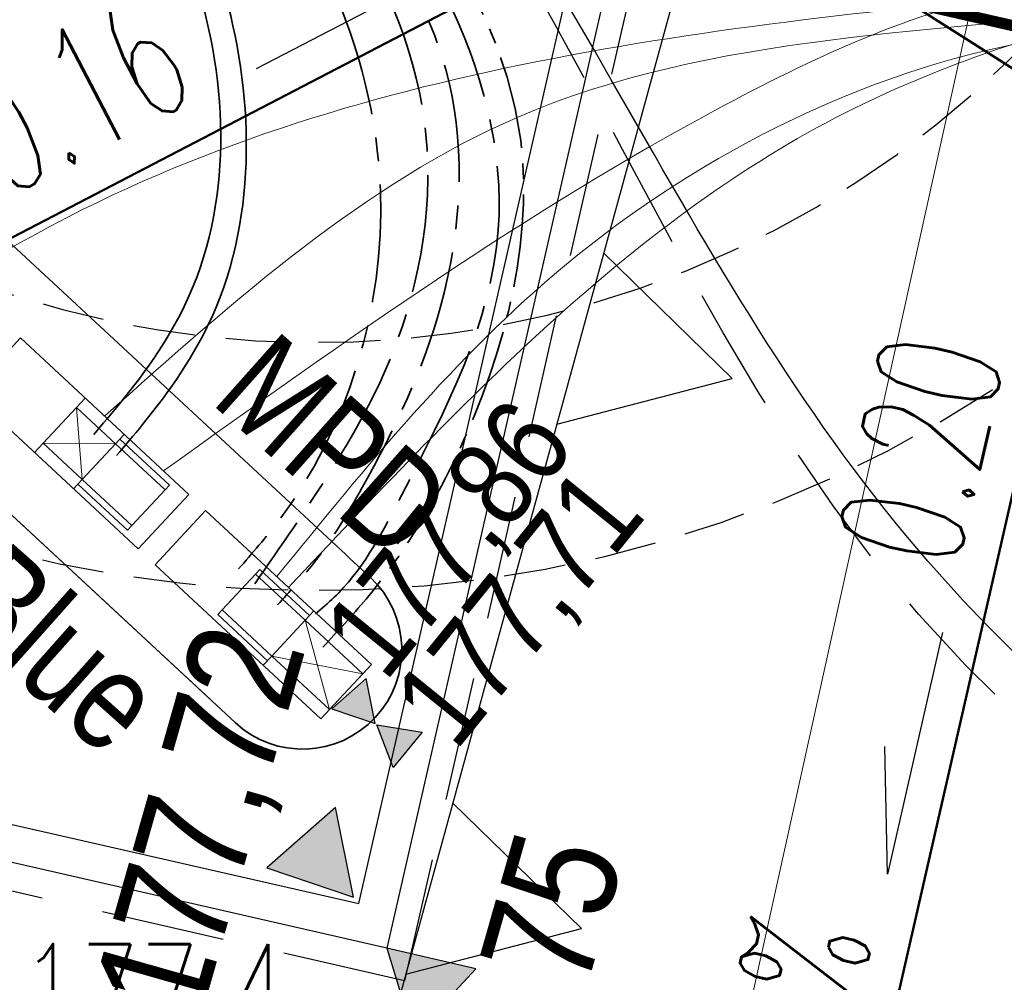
# Model space of a CAD drawing. Header units: metres. Extents: x 964 to 7125, y -212 to 9570.
# Tile 21 of 185: x 1666 to 1674, y 244 to 252. Entities that reach past the tile are written whole.
import ezdxf
from ezdxf.enums import TextEntityAlignment as Align

# ---------------------------------------------------------------- set-up
doc = ezdxf.new("R2010")
doc.units = ezdxf.units.M
for name, pattern in [('0', [0]), ('CENTER', [50.800000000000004, 31.75, -6.35, 6.35, -6.35]), ('CENTER2', [1.125, 0.75, -0.125, 0.125, -0.125]), ('CIĄGłA', [0]), ('DASHED', [0.75, 0.5, -0.25]), ('HIDDEN', [0.375, 0.25, -0.125]), ('HIDDENX2', [0.75, 0.5, -0.25])]:
    doc.linetypes.add(name, pattern=pattern)
for name, color, linetype, lineweight in [('_IE', 240, 'Continuous', 9), ('_ON', 10, 'Continuous', 35), ('_Pb95', 94, 'Continuous', 35), ('_Pb98', 160, 'Continuous', 35), ('_U95', 30, 'Continuous', 35), ('_VRS', 210, 'Continuous', 35), ('AGP1_HATCH', 7, 'Continuous', 5), ('AGP1_koncepcja', 6, 'Continuous', 50), ('BK_Beton', 2, 'Continuous', 15), ('IS-KD-czysta', 92, 'Continuous', 50), ('IS-KD-opis', 96, 'Continuous', 30), ('LINIE PRZEKROJOWE', 7, 'Continuous', 9), ('opisy', 1, 'Continuous', 20)]:
    doc.layers.add(name, color=color, linetype=linetype, lineweight=lineweight)
for name, color, linetype in [('AGP1_linie_nieprzekraczalne', 7, 'Continuous'), ('Dzialki', 7, 'Continuous'), ('OT_Rzedna', 7, 'Continuous'), ('T_wiata', 251, 'Continuous'), ('ZP_strefy oddziaływania', 8, 'HIDDEN'), ('zz-odwodnienie', 5, 'Continuous')]:
    doc.layers.add(name, color=color, linetype=linetype)
doc.layers.add('IS-viewport', color=254, linetype='Continuous', lineweight=0, plot=False)
doc.styles.add('ARIAL', font='arial.ttf')
doc.styles.add('IS-0.6', font='simplex.shx', dxfattribs={"width": 0.6})
doc.styles.get("Standard").update_dxf_attribs({"font": 'arial.ttf'})
doc.styles.add('STYL_ARIAL', font='simplex', dxfattribs={"width": 0.75, "oblique": 0.1})

# ---------------------------------------------------------------- blocks, each defined once
blk = doc.blocks.new('PRZEKRÓJ TERENU OPIS PZT')
at = {"color": 251, "true_color": 0x636466}
blk.add_lwpolyline([(2712.743128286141, -19.58217211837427), (2800.1883275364, -19.29837133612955)], dxfattribs=at)
blk = doc.blocks.new('d_rzędna')
at = {"layer": 'zz-odwodnienie'}
blk.add_hatch(color=0, dxfattribs=at).paths.add_polyline_path([(0, 0), (0.3686594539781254, 0.6385369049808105), (-0.3686594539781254, 0.6385369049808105)])
at = {"layer": 'zz-odwodnienie', "color": 0}
for p, q in [((-0.3686594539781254, 0.6385369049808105), (0, 0)), ((0.3686594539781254, 0.6385369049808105), (-0.3686594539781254, 0.6385369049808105)), ((-0.3686594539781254, 0.6385369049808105), (0, 0)), ((0.3686594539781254, 0.6385369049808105), (-0.3686594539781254, 0.6385369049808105)), ((0, 0), (0.3686594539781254, 0.6385369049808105)), ((0, 0), (0.3686594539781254, 0.6385369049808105))]:
    blk.add_line(p, q, dxfattribs=at)
blk = doc.blocks.new('*U131')
at = {"color": 0, "linetype": 'Continuous', "lineweight": -2}
blk.add_lwpolyline([(-0.06995979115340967, 1.041684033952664), (-0.5149972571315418, -0.9081727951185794), (-0.5362106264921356, 0.1223853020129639)], dxfattribs=at)
at = {"layer": 'IS-viewport'}
blk.add_line((-0.2225187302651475, -0.9749284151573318), (0.2225187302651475, 0.9749284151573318), dxfattribs=at)
at = {"color": 0, "linetype": 'Continuous', "lineweight": -2, "style": 'IS-0.6', "width": 0.6}
blk.add_attdef('OPIS-P', (0.04129957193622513, 1.529148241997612), '', height=0.9999999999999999, rotation=77.14298660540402, dxfattribs=at)
blk.add_attdef('OPIS-POD', text='', height=0.9999999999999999, rotation=77.14298660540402, dxfattribs=at).set_placement((0.2924785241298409, -0.06675561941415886), align=Align.TOP_CENTER)
blk.add_attdef('OPIS-L', text='', height=0.9999999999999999, rotation=77.14298660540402, dxfattribs=at).set_placement((-0.6262566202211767, -1.395637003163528), align=Align.RIGHT)
blk = doc.blocks.new('*U129')
at = {"color": 0, "linetype": 'Continuous', "lineweight": -2}
blk.add_lwpolyline([(-1.025632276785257, -0.1951369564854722), (0.748846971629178, 0.7274807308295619), (-0.253719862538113, 0.4879817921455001)], dxfattribs=at)
at = {"layer": 'IS-viewport'}
blk.add_line((-0.8872396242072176, -0.461308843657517), (0.8872396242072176, 0.461308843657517), dxfattribs=at)
at = {"color": 0, "linetype": 'Continuous', "lineweight": -2, "style": 'IS-0.6', "width": 0.6}
blk.add_attdef('OPIS-P', (1.192466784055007, 0.9581351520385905), '', height=0.9999999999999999, rotation=27.47159704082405, dxfattribs=at)
blk.add_attdef('OPIS-POD', text='', height=0.9999999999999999, rotation=27.47159704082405, dxfattribs=at).set_placement((0.1383926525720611, -0.2661718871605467), align=Align.TOP_CENTER)
blk.add_attdef('OPIS-L', text='', height=0.9999999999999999, rotation=27.47159704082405, dxfattribs=at).set_placement((-1.469252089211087, -0.4257913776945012), align=Align.RIGHT)

msp = doc.modelspace()

# ---------------------------------------------------------------- block references
at = {"layer": 'LINIE PRZEKROJOWE', "color": 8, "linetype": 'CIĄGłA', "lineweight": 5, "rotation": 77.33843703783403}
msp.add_blockref('PRZEKRÓJ TERENU OPIS PZT', (1049.121817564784, -2439.27793463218), dxfattribs=at)

# ---------------------------------------------------------------- next in the draw order: hatches: boundary and pattern name
at = {"layer": 'AGP1_HATCH', "transparency": 33554625}
h = msp.add_hatch(dxfattribs=at)
h.set_pattern_fill('GRASS', color=8, scale=0.02)
h.set_pattern_definition([(90, (-261.6057629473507, 0), (-0.3592102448, 0.3592102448), [0.09525, -0.6231704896]), (45, (-261.6057629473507, 0), (-0.3592102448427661, 0.3592102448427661), [0.09525, -0.41275]), (135, (-261.6057629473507, 0), (-0.3592102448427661, -0.3592102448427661), [0.09525, -0.41275])])
edge = h.paths.add_edge_path()
edge.add_line((1656.421609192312, 281.1750997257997), (1656.12732490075, 280.1037389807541))
edge.add_arc((1693.613011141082, 442.3996465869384), 166.5687194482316, 256.9943948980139, 258.1500133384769)
edge.add_line((1659.408129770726, 279.380738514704), (1659.687923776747, 279.3204852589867))
edge.add_line((1659.687923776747, 279.3204852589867), (1659.805812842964, 279.8679188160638))
edge.add_line((1659.805812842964, 279.8679188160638), (1661.428610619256, 279.5184515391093))
edge.add_line((1661.428610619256, 279.5184515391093), (1661.310721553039, 278.9710179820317))
edge.add_line((1661.310721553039, 278.9710179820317), (1671.858992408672, 276.6994623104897))
edge.add_line((1671.858992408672, 276.6994623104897), (1672.890124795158, 277.4314030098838))
edge.add_line((1672.890124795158, 277.4314030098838), (1656.421609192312, 281.1750997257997))
edge = h.paths.add_edge_path()
edge.add_line((1672.890124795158, 277.4314030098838), (1671.858992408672, 276.6994623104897))
edge.add_line((1671.858992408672, 276.6994623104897), (1700.067020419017, 270.6249021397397))
edge.add_arc((1697.571881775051, 261.9819229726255), 8.995932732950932, -9.899978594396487, 73.89711847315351, ccw=False)
edge.add_line((1706.433859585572, 260.4352636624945), (1699.674548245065, 230.8202579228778))
edge.add_line((1699.674548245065, 230.8202579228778), (1699.038714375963, 230.9653696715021))
edge.add_line((1699.038714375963, 230.9653696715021), (1697.659528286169, 224.9226379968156))
edge.add_line((1697.659528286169, 224.9226379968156), (1693.427565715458, 225.8885363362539))
edge.add_line((1693.427565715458, 225.8885363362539), (1694.802276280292, 231.9116583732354))
edge.add_line((1694.802276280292, 231.9116583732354), (1691.417076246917, 230.9890328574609))
edge.add_line((1691.417076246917, 230.9890328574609), (1687.619809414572, 231.8557167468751))
edge.add_line((1687.619809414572, 231.8557167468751), (1687.208875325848, 230.0552605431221))
edge.add_line((1687.208875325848, 230.0552605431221), (1682.488514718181, 231.1293036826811))
edge.add_line((1682.488514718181, 231.1293036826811), (1682.900170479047, 232.9329218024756))
edge.add_line((1682.900170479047, 232.9329218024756), (1676.827230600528, 234.319002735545))
edge.add_line((1676.827230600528, 234.319002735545), (1675.092447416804, 235.4907377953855))
edge.add_arc((1674.59275734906, 234.8031445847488), 0.8499850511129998, 53.99321822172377, 167.1431079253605)
edge.add_line((1673.764082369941, 234.992280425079), (1672.473484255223, 229.3376865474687))
edge.add_line((1672.473484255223, 229.3376865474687), (1668.330036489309, 230.2833823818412))
edge.add_line((1668.330036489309, 230.2833823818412), (1668.697188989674, 231.8920150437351))
edge.add_line((1668.697188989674, 231.8920150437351), (1649.540477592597, 236.2643211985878))
edge.add_line((1649.540477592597, 236.2643211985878), (1649.540154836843, 236.2643948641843))
edge.add_line((1649.540154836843, 236.2643948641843), (1649.974062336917, 238.1655061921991))
edge.add_line((1649.974062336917, 238.1655061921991), (1646.074028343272, 239.0556455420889))
edge.add_line((1646.074028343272, 239.0556455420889), (1646.786081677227, 242.1754179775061))
edge.add_line((1646.786081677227, 242.1754179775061), (1651.996839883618, 262.8037986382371))
edge.add_arc((1649.233634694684, 263.5017936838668), 2.849999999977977, 345.8234528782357, 357.692915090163)
edge.add_line((1652.081324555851, 263.3870659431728), (1652.175551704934, 265.7259047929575))
edge.add_line((1652.175551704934, 265.7259047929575), (1643.651609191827, 234.6850997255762))
edge.add_line((1643.651609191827, 234.6850997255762), (1698.061609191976, 222.3150997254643))
edge.add_line((1698.061609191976, 222.3150997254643), (1709.121609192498, 269.1950997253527))
edge.add_line((1709.121609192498, 269.1950997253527), (1672.890124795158, 277.4314030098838))

# ---------------------------------------------------------------- next in the draw order: linework, layer by layer
at = {"color": 8, "linetype": 'HIDDENX2', "lineweight": 30, "ltscale": 2}
msp.add_lwpolyline([(1659.331947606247, 246.4326306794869), (1665.227812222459, 272.2684349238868), (1674.977102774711, 270.0432741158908), (1669.07993956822, 244.2077662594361), (1659.331947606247, 246.4326306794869)], dxfattribs=at)
at = {"color": 8, "linetype": '0', "lineweight": 30, "ltscale": 0.1}
msp.add_open_spline([(1686.067126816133, 231.3735656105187), (1686.337035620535, 232.4556703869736), (1688.143355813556, 239.6974782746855), (1673.197479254, 244.2578506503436), (1670.510990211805, 252.6689286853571), (1667.225307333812, 256.4692707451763), (1668.027727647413, 257.2938390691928), (1668.323177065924, 257.597443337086)], degree=3, knots=[0, 0, 0, 0, 3.201083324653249, 21.42272261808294, 30.57844884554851, 32.5393060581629, 33.68204251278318, 33.68204251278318, 33.68204251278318, 33.68204251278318], dxfattribs=at)
at = {"layer": '_IE', "color": 8}
for points in [[(1647.482579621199, 247.4740591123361), (1659.770661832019, 252.0491178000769), (1666.638751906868, 252.862462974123), (1678.156671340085, 252.6857835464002)], [(1648.115397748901, 240.5816660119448), (1648.732326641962, 243.4238820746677), (1662.081287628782, 252.237999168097), (1664.448506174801, 252.5714102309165), (1678.138012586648, 252.6040333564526)], [(1668.144143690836, 247.3806690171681), (1672.559284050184, 251.1697466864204), (1678.138012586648, 252.6040333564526)], [(1665.209342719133, 249.7132384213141), (1666.36380209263, 250.3671883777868), (1674.720968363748, 252.2144672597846), (1678.127333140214, 252.5572431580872)], [(1666.659679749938, 248.7612414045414), (1669.989379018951, 251.1712427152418), (1675.146727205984, 252.0549383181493), (1678.117812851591, 252.5155316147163)]]:
    msp.add_spline(points, degree=3, dxfattribs=at)
at = {"layer": '_IE', "color": 8, "linetype": 'CIĄGłA', "lineweight": 0}
for points in [[(1667.134795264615, 248.3198075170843), (1671.65618316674, 251.2662011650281), (1674.09452940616, 252.2041976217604), (1677.970562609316, 251.8703794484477)], [(1668.050314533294, 247.4678112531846), (1670.37135585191, 249.9750390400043), (1674.304439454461, 251.8169684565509), (1677.941926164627, 251.7449136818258)]]:
    msp.add_spline(points, degree=3, dxfattribs=at)
at = {"layer": '_ON', "color": 8, "linetype": 'CENTER2'}
msp.add_open_spline([(1661.358849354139, 262.953268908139, 8.674231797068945e-07), (1661.784347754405, 262.8203894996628, 4.806938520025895e-07), (1662.805703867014, 262.5014289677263, -4.476019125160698e-07), (1664.035621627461, 261.7862099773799, 8.450741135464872e-07), (1664.600447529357, 259.0931702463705, -7.62614309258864e-07), (1667.06417460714, 255.0982513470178, 1.966185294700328e-07), (1670.569854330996, 251.6747546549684, -2.765617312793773e-08), (1669.727773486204, 248.6865064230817, 2.302478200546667e-09), (1668.923554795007, 247.4380390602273), (1668.539593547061, 247.0260175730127), (1668.421139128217, 246.8989063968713)], degree=3, knots=[0, 0, 0, 0, 1.319171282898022, 3.166506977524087, 5.396118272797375, 11.67373970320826, 16.08845470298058, 18.87874704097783, 20.04456984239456, 20.56469530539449, 20.56469530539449, 20.56469530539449, 20.56469530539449], dxfattribs=at)
at = {"layer": '_ON', "color": 8}
for points, knots in [([(1661.322644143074, 262.7601915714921, 8.674231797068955e-07), (1661.595386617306, 262.6633853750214, 5.176300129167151e-07), (1662.295749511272, 262.4148011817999, -3.805878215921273e-07), (1663.989991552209, 261.6524438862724, 1.550472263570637e-07), (1663.442965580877, 259.8301146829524, -6.612897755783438e-08), (1664.4085667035, 256.9691204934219, 1.957534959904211e-08), (1666.302226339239, 254.5546354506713, -5.918450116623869e-09), (1667.814848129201, 252.5293507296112, 1.498525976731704e-09), (1667.915742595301, 250.0155281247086), (1667.121711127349, 248.8703937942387), (1666.826398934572, 248.5264273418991), (1666.755427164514, 248.443762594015)], [0, 0, 0, 0, 1.017628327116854, 2.613121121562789, 4.641163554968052, 7.478472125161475, 10.25098203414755, 13.35204482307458, 16.0933683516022, 17.12780286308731, 17.45505395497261, 17.45505395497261, 17.45505395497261, 17.45505395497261]), ([(1661.465366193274, 262.5310356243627, 8.679114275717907e-07), (1661.809072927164, 262.3921595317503, 5.179772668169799e-07), (1662.691661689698, 262.0355459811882, -3.806026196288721e-07), (1663.799284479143, 261.1968578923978, 1.581788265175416e-07), (1663.283255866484, 260.0418045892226, -7.192145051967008e-08), (1664.220179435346, 256.9934804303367, 2.045392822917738e-08), (1665.867668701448, 254.7769813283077, -5.262258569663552e-09), (1667.608589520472, 252.5691277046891, 1.369426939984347e-09), (1667.71859189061, 250.1535782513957), (1666.938245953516, 249.0406154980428), (1666.643065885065, 248.6964718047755), (1666.572125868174, 248.613764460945)], [0, 0, 0, 0, 1.017628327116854, 2.613121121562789, 4.680725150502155, 7.723629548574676, 10.53563479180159, 13.32145408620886, 15.9689777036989, 17.00341221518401, 17.33066330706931, 17.33066330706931, 17.33066330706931, 17.33066330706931])]:
    msp.add_open_spline(points, degree=3, knots=knots, dxfattribs=at)
at = {"layer": '_Pb95', "color": 8, "linetype": 'CENTER', "ltscale": 0.03}
msp.add_open_spline([(1658.239054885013, 263.6652396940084, 8.674231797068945e-07), (1658.633810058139, 263.523123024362, 5.11882177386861e-07), (1659.563637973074, 263.1883736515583, -3.255785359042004e-07), (1659.631254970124, 263.3189249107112, 7.484222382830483e-08), (1661.490352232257, 260.7788906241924, -1.133248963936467e-07), (1659.455269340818, 264.0419800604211, 1.93127992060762e-08), (1666.85196110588, 255.05648731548, -2.826969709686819e-09), (1667.450672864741, 254.2280977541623), (1668.824184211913, 252.8474815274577), (1669.613677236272, 251.4398061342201), (1669.493333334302, 249.6787121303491), (1668.893441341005, 248.4326641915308), (1668.41724197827, 247.6355703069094), (1668.153505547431, 247.3471441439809), (1668.054536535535, 247.2389101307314)], degree=3, knots=[0, 0, 0, 0, 0.8344376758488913, 1.965480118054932, 2.939565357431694, 9.339221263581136, 12.05415992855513, 14.39969932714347, 15.80132992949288, 17.38410520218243, 19.19242978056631, 20.79328327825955, 21.52445019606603, 21.96363209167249, 21.96363209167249, 21.96363209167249, 21.96363209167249], dxfattribs=at)
at = {"layer": '_Pb98', "color": 8, "linetype": 'CENTER', "ltscale": 0.03}
msp.add_open_spline([(1659.670350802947, 269.9060161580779, 8.674231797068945e-07), (1659.943845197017, 269.8495780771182, 4.756764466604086e-07), (1660.346839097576, 269.7664165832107, -1.015622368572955e-07), (1661.799796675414, 269.3610997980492, 1.406448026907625e-07), (1661.046936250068, 266.708154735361, -2.009679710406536e-07), (1663.19907595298, 266.4767971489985, 3.652092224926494e-08), (1664.04810218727, 263.2418153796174, -6.263396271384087e-09), (1663.791319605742, 260.9850597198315, 2.068260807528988e-09), (1664.144816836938, 258.4685512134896), (1665.802191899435, 256.1145848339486), (1667.260038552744, 254.1561440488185), (1668.833911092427, 252.6207597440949), (1669.448213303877, 250.8928455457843), (1669.086628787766, 249.3369654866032), (1668.444157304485, 248.2324382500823), (1668.080265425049, 247.7093749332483), (1667.871235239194, 247.4089119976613)], degree=3, knots=[0, 0, 0, 0, 0.4894044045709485, 0.721137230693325, 2.157698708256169, 6.644342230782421, 8.915389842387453, 11.00770687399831, 13.61398594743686, 16.25206848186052, 19.51540344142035, 20.96438608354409, 22.79925369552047, 24.72228550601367, 25.53528298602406, 26.63265581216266, 26.63265581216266, 26.63265581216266, 26.63265581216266], dxfattribs=at)
at = {"layer": '_U95', "color": 8, "linetype": 'CENTER', "ltscale": 0.03}
msp.add_open_spline([(1662.789625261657, 269.1917700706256, 8.674231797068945e-07), (1662.988526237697, 269.1478378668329, 8.987051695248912e-07), (1663.549312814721, 269.023974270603, 9.869024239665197e-07), (1665.021628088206, 268.1287441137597, -2.124707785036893e-06), (1665.155621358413, 265.1823789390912, 5.347978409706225e-07), (1663.786477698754, 261.8911167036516, -6.610054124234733e-08), (1664.432902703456, 259.0040524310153, 2.71577497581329e-08), (1665.823138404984, 256.5278884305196, -7.410267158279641e-09), (1667.743216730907, 254.2371304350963, 1.554263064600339e-09), (1669.472552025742, 252.4449573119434), (1670.092764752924, 250.1152760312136), (1669.262557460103, 248.5263083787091), (1668.701809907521, 247.4354707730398), (1668.345865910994, 247.1542561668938), (1668.237837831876, 247.0689082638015)], degree=3, knots=[0, 0, 0, 0, 0.4863762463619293, 1.371301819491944, 6.448662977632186, 9.583229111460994, 11.56830546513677, 15.07680860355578, 18.02100957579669, 20.53707965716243, 22.48121012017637, 24.75417245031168, 25.69494453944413, 26.10488111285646, 26.10488111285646, 26.10488111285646, 26.10488111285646], dxfattribs=at)
at = {"layer": '_VRS', "color": 8, "linetype": 'CENTER', "ltscale": 0.03}
msp.add_open_spline([(1658.299977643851, 263.1737031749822, 8.674231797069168e-07), (1658.593189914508, 263.0620427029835, 5.208758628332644e-07), (1659.474248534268, 262.7265198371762, -5.204465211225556e-07), (1660.628740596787, 261.3935565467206, 1.816476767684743e-06), (1662.346973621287, 258.7496519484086, -1.360625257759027e-06), (1666.030969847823, 255.6008406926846, 1.45525845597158e-07), (1668.499175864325, 252.5770190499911, -1.384240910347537e-08), (1669.102675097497, 250.2435949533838, 5.450896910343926e-09), (1668.57071616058, 248.4817457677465), (1667.850559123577, 247.6559490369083), (1667.740700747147, 247.5299755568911)], degree=3, knots=[0, 0, 0, 0, 0.5824043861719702, 1.750037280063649, 5.728875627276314, 13.04300488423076, 15.56950423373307, 17.30711425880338, 20.09375422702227, 20.59537050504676, 20.59537050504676, 20.59537050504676, 20.59537050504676], dxfattribs=at)
at = {"layer": 'AGP1_koncepcja', "color": 8, "linetype": 'DASHED', "lineweight": 30, "ltscale": 2}
msp.add_open_spline([(1685.865433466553, 231.4239889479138), (1686.192839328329, 232.4332332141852), (1687.383976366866, 240.1624762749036), (1672.778295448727, 243.7461786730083), (1670.32303952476, 252.8852999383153), (1666.921007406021, 256.5674134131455), (1667.876843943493, 257.4828625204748), (1668.142519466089, 257.7558287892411)], degree=3, knots=[0, 0, 0, 0, 3.183067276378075, 21.40470656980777, 30.56043279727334, 32.52129000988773, 33.66402646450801, 33.66402646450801, 33.66402646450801, 33.66402646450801], dxfattribs=at)
at = {"layer": 'AGP1_linie_nieprzekraczalne', "color": 8, "ltscale": 0.05}
for points in [[(1671.524852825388, 253.1317652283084), (1670.308006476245, 248.6960367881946), (1671.722699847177, 249.0664411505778), (1670.686832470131, 250.0769582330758)], [(1671.524852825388, 253.1317652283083), (1670.308006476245, 248.6960367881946), (1671.722699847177, 249.0664411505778), (1670.686832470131, 250.0769582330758)], [(1670.308006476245, 248.6960367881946), (1669.091160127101, 244.2603083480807), (1670.505853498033, 244.630712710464), (1669.469986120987, 245.641229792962)], [(1670.308006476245, 248.6960367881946), (1669.091160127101, 244.2603083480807), (1670.505853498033, 244.630712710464), (1669.469986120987, 245.641229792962)], [(1669.091160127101, 244.2603083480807), (1667.874313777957, 239.8245799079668), (1669.28900714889, 240.1949842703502), (1668.253139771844, 241.2055013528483)], [(1669.091160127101, 244.2603083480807), (1667.874313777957, 239.8245799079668), (1669.28900714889, 240.1949842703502), (1668.253139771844, 241.2055013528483)]]:
    msp.add_lwpolyline(points, dxfattribs=at)
at = {"layer": 'BK_Beton', "color": 8, "lineweight": 5}
for points in [[(1666.930399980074, 247.6907090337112), (1665.572164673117, 248.9526570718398), (1665.98056209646, 249.3922154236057), (1667.338797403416, 248.130267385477), (1666.930399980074, 247.6907090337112)], [(1666.433114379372, 248.8318320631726), (1666.502882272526, 248.9069232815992)], [(1666.433114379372, 248.8318320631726), (1666.747550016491, 248.539687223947), (1666.478688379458, 248.2503113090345), (1666.164252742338, 248.54245614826), (1666.433114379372, 248.8318320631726)], [(1666.478688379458, 248.2503113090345), (1666.433114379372, 248.8318320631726)], [(1666.164252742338, 248.54245614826), (1666.094484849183, 248.4673649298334)], [(1666.164252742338, 248.54245614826), (1666.747550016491, 248.539687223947)], [(1666.478688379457, 248.2503113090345), (1666.878791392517, 247.8785721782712), (1667.147653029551, 248.1679480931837), (1666.747550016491, 248.539687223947)], [(1666.747550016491, 248.539687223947), (1666.817317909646, 248.6147784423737)], [(1667.182536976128, 248.2054937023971), (1666.782433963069, 248.5772328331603)], [(1666.478688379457, 248.2503113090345), (1666.408920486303, 248.1752200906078)], [(1666.84390744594, 247.8410265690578), (1666.44380443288, 248.2127656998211)], [(1667.147653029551, 248.1679480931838), (1667.182536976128, 248.2054937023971)], [(1667.066903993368, 247.5622865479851), (1668.404765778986, 246.3197701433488), (1668.813074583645, 246.7594108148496), (1667.475212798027, 248.0019272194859), (1667.066903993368, 247.5622865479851)], [(1666.878791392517, 247.8785721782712), (1666.84390744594, 247.8410265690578)], [(1667.877719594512, 247.4882189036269), (1667.912595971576, 247.5257715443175)], [(1667.912595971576, 247.5257715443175), (1668.312773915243, 247.1541130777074)], [(1668.009094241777, 246.8271303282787), (1667.608916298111, 247.1987887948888), (1667.877719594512, 247.4882189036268), (1668.277897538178, 247.1165604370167)], [(1667.608916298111, 247.1987887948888), (1667.574039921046, 247.1612361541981)], [(1668.277897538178, 247.1165604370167), (1668.347650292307, 247.1916657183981)], [(1667.574039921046, 247.1612361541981), (1667.974217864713, 246.789577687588)], [(1668.743321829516, 246.6843055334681), (1668.277897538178, 247.1165604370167), (1668.009094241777, 246.8271303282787), (1668.474518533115, 246.3948754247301), (1668.743321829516, 246.6843055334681)], [(1668.474518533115, 246.3948754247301), (1668.277897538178, 247.1165604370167)], [(1668.009094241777, 246.8271303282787), (1667.939341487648, 246.7520250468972)], [(1668.009094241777, 246.8271303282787), (1668.743321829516, 246.6843055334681)], [(1668.743321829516, 246.6843055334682), (1668.813074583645, 246.7594108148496)], [(1668.474518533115, 246.3948754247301), (1668.404765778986, 246.3197701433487)]]:
    msp.add_lwpolyline(points, dxfattribs=at)
at = {"layer": 'Dzialki', "color": 8, "const_width": 0.09}
msp.add_lwpolyline([(1703.461609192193, 245.2050997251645), (1649.881609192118, 257.3950997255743)], dxfattribs=at)
at = {"layer": 'IS-KD-czysta', "color": 8, "ltscale": 2}
for p, q in [((1674.667022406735, 251.1308323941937), (1668.803876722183, 254.8701555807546)), ((1671.537276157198, 253.1268825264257), (1665.241329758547, 249.8533860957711)), ((1674.667022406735, 251.1308323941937), (1671.655260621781, 237.935304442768))]:
    msp.add_line(p, q, dxfattribs=at)
at = {"layer": 'T_wiata', "color": 8}
for p, q in [((1674.739265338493, 269.892527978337), (1668.937063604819, 244.4708369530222)), ((1668.711339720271, 244.8300704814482), (1674.38003181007, 269.6668040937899)), ((1659.935078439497, 246.8331488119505), (1668.711339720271, 244.8300704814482)), ((1668.937063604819, 244.4708369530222), (1659.57584491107, 246.6074249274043))]:
    msp.add_line(p, q, dxfattribs=at)
at = {"layer": 'T_wiata', "color": 8, "lineweight": 35}
for points in [[(1668.638805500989, 247.613809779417, 0.0142281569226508), (1668.60632996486, 247.6457079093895), (1663.775912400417, 252.1265609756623, 1), (1662.687900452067, 250.9534326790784), (1667.518199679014, 246.472689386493, 0.9998992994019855)], [(1668.638805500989, 247.613809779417, 0.0142281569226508), (1668.60632996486, 247.6457079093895), (1663.775912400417, 252.1265609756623, 1), (1662.687900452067, 250.9534326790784), (1667.518199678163, 246.4726893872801, 0.9998992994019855)], [(1668.80148540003, 247.4628721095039, -0.9999999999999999), (1667.713236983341, 246.2899631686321), (1664.41443058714, 249.3506618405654, -0.01162791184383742), (1664.387753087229, 249.3765938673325)], [(1668.63880550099, 247.613809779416), (1668.80148540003, 247.4628721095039, -0.9999999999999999)]]:
    msp.add_lwpolyline(points, format="xyb", dxfattribs=at)
at = {"layer": 'ZP_strefy oddziaływania', "color": 8, "ltscale": 2}
for points in [[(1660.321802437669, 264.8110650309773), (1660.729691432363, 265.2510952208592, -0.414213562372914), (1674.861677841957, 265.7867818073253), (1675.571088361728, 265.1291888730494, -0.4142135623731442), (1676.106774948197, 250.9972024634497), (1675.698885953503, 250.5571722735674, -0.4142135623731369), (1661.566899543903, 250.0214856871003), (1660.857489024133, 250.6790786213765, -0.4142135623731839)], [(1661.788569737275, 263.4514350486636), (1662.196458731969, 263.8914652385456, -0.4142135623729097), (1673.502047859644, 264.3200145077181), (1674.211458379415, 263.6624215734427, -0.4142135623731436), (1674.64000764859, 252.3568324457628), (1674.232118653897, 251.916802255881, -0.4142135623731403), (1662.926529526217, 251.4882529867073), (1662.217119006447, 252.1458459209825, -0.4142135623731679)], [(1717.150832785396, 222.9354654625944), (1717.607088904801, 224.9073697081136, 0.414213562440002), (1695.141948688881, 260.8978889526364), (1688.103877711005, 262.52634680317, 0.4142135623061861), (1652.113358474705, 240.0612065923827), (1651.657102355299, 238.0893023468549, 0.4142135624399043), (1674.12224257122, 202.0987831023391), (1681.160313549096, 200.4703252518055, 0.4142135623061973)]]:
    msp.add_lwpolyline(points, format="xyb", close=True, dxfattribs=at)
at = {"layer": 'ZP_strefy oddziaływania', "color": 8, "ltscale": 2, "elevation": -5.00880708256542e-06}
msp.add_lwpolyline([(1692.136947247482, 260.8568644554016), (1690.577061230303, 261.2128910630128, 0.4142135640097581), (1654.653694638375, 238.6405242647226), (1654.509058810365, 238.006820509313, 0.4142135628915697), (1677.081425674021, 202.0834540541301), (1678.641311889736, 201.7274273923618, 0.4142135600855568), (1714.564678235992, 224.2997940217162), (1714.709314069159, 224.9334977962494, 0.4142135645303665)], format="xyb", close=True, dxfattribs=at)

# ---------------------------------------------------------------- next in the draw order: block references
at = {"layer": 'IS-KD-opis', "color": 8}
ref = msp.add_blockref('*U129', (1668.911009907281, 251.7613891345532), dxfattribs=at)
ref.add_attrib('OPIS-L', '0.16', dxfattribs={"layer": '0', "color": 0, "linetype": 'Continuous', "lineweight": -2, "height": 1, "rotation": 27.47159704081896, "style": 'IS-0.6', "width": 0.5999999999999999}).set_placement((1667.44175781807, 251.3355977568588), align=Align.RIGHT)
ref = msp.add_blockref('*U131', (1673.490173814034, 245.9746681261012), dxfattribs=at)
ref.add_attrib('OPIS-P', '0.20', (1673.53147338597, 247.5038163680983), dxfattribs={"layer": '0', "color": 0, "linetype": 'Continuous', "lineweight": -2, "height": 1, "rotation": 77.14298660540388, "style": 'IS-0.6', "width": 0.5999999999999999})
ref.add_attrib('OPIS-L', '0.5%', dxfattribs={"layer": '0', "color": 0, "linetype": 'Continuous', "lineweight": -2, "height": 1, "rotation": 77.14298660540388, "style": 'IS-0.6', "width": 0.5999999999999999}).set_placement((1672.863917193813, 244.5790311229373), align=Align.RIGHT)
at = {"layer": 'zz-odwodnienie', "color": 8, "linetype": 'CIĄGłA', "lineweight": 0, "yscale": 0.5, "zscale": 0.5}
for p, xscale, rotation in [((1668.843419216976, 246.2839917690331), 0.5, 41.31015859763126), ((1668.856622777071, 246.2713206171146), -0.4999999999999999, 231.0473893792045)]:
    msp.add_blockref('d_rzędna', p, dxfattribs=dict(at, xscale=xscale, rotation=rotation))
at = {"layer": 'zz-odwodnienie', "color": 8, "linetype": 'CIĄGłA', "lineweight": 0}
for p, rotation in [((1668.667098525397, 244.8827502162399), 41.31015859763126), ((1668.667098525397, 244.88275021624), 41.31015859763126), ((1668.667098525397, 244.88275021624), 41.31015859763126), ((1668.937064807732, 244.4708416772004), 227.0232018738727), ((1668.937064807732, 244.4708416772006), 227.0232018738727), ((1668.937064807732, 244.4708416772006), 227.0232018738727)]:
    msp.add_blockref('d_rzędna', p, dxfattribs=dict(at, rotation=rotation))

# ---------------------------------------------------------------- next in the draw order: texts
at = {"layer": 'opisy', "color": 8, "style": 'ARIAL', "width": 0.8}
for s, p in [('ON TIR+AdBlue', (1661.864642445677, 250.2710207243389)), ('MPD', (1667.503224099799, 248.8765183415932))]:
    msp.add_text(s, height=0.7999999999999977, rotation=318.3413123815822, dxfattribs=at).set_placement(p)
at = {"layer": 'OT_Rzedna', "color": 251, "true_color": 0x636466, "style": 'STYL_ARIAL', "width": 0.75}
msp.add_text('177.4', height=0.75, dxfattribs=at).set_placement((1665.977509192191, 244.1289997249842), align=Align.MIDDLE_LEFT)
at = {"layer": 'zz-odwodnienie', "color": 8, "width": 5.784085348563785, "attachment_point": 1}
for s, insert, char_height, rotation in [('{\\fArial Narrow|b0|i0|c238|p34;177,86}', (1668.380162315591, 247.0500862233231, 4.320013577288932e-08), 0.7, 50.932641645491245), ('{\\fArial Narrow|b0|i0|c238|p34;177,71}', (1668.948138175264, 246.4929400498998, 4.320013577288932e-08), 0.7, 50.932641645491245), ('{\\fArial Narrow|b0|i0|c238|p34;177,72}', (1666.556999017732, 244.1066633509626), 0.9, 74.12952745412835), ('{\\fArial Narrow|b0|i0|c238|p34;177,75}', (1669.125550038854, 242.4315842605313), 0.9, 74.12952745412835), ('{\\fArial Narrow|b0|i0|c238|p34;177,75}', (1669.125550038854, 242.4315842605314), 0.9, 74.12952745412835), ('{\\fArial Narrow|b0|i0|c238|p34;177,75}', (1669.125550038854, 242.4315842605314), 0.9, 74.12952745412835)]:
    msp.add_mtext(s, dxfattribs=dict(at, insert=insert, char_height=char_height, rotation=rotation))

doc.saveas('drawing.dxf')
